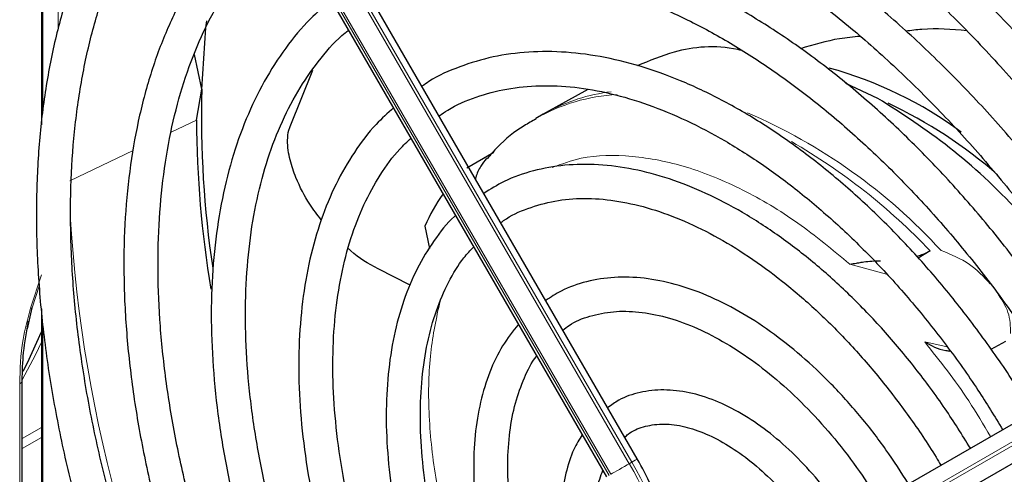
# Paper-space layout 'Blatt2' of a CAD drawing. Header units: millimetres. Extents: x 5 to 418, y 2 to 292.
# Tile 54 of 77: x 122.79 to 134.33, y 212.12 to 217.45. Entities that reach past the tile are written whole.
import ezdxf

# ---------------------------------------------------------------- set-up
doc = ezdxf.new("R2010")
doc.units = ezdxf.units.MM

psp = doc.layouts.new('Blatt2')

# ---------------------------------------------------------------- linework, layer by layer
at = {"color": 7, "linetype": 'Continuous', "lineweight": 25}
for p, q in [((123.044, 222.815), (123.044, 216.22)), ((130.03, 212.297), (125.234, 220.603)), ((124.874, 220.396), (129.67, 212.089)), ((124.923, 216.636), (124.837, 217.043)), ((131.236, 217.101), (131.228, 217.096)), ((125.959, 216.199), (126.224, 216.86)), ((132.851, 216.529), (132.474, 216.704)), ((124.862, 216.274), (124.923, 216.636)), ((129.45, 216.631), (128.962, 216.364)), ((128.925, 216.343), (128.84, 216.294)), ((128.962, 216.364), (128.925, 216.343)), ((128.033, 215.715), (128.349, 215.899)), ((127.538, 215.03), (127.592, 214.766)), ((133.462, 214.741), (133.324, 214.655)), ((127.368, 214.335), (126.99, 214.528)), ((122.879, 213.826), (122.935, 214.07)), ((123.044, 214.06), (123.044, 206.712)), ((131.778, 211.179), (136.574, 213.948)), ((134.178, 213.584), (134.352, 213.679)), ((132.006, 210.849), (136.802, 213.618)), ((122.818, 207.414), (122.818, 213.219))]:
    psp.add_line(p, q, dxfattribs=at)
at = {"color": 7, "linetype": 'Continuous', "lineweight": 18}
for p, q in [((123.062, 222.795), (123.062, 216.406)), ((129.936, 212.242), (125.14, 220.549)), ((125.168, 220.565), (129.964, 212.259)), ((129.698, 212.105), (124.902, 220.412)), ((124.922, 220.424), (129.718, 212.117)), ((123.24, 217.333), (123.24, 218.967)), ((124.566, 216.132), (124.862, 216.274)), ((123.375, 215.56), (124.12, 215.918)), ((132.952, 214.467), (132.521, 214.583)), ((123.044, 214.459), (122.915, 214.066)), ((122.935, 214.07), (123.018, 214.324)), ((123.062, 213.882), (123.062, 206.723)), ((136.537, 213.719), (131.741, 210.949)), ((131.761, 210.915), (136.557, 213.684)), ((136.774, 213.602), (131.978, 210.832)), ((133.399, 213.67), (133.664, 213.614)), ((122.789, 213.178), (122.789, 207.373)), ((122.818, 212.536), (123.044, 212.667)), ((123.044, 212.551), (122.818, 212.421)), ((129.964, 212.259), (129.936, 212.242))]:
    psp.add_line(p, q, dxfattribs=at)
at = {"color": 7, "linetype": 'Continuous', "lineweight": 25, "flags": 128}
for points in [[(124.923, 216.636), (124.973, 217.358), (124.982, 217.44)], [(122.83, 213.327), (122.881, 213.427), (123.044, 213.789)]]:
    psp.add_lwpolyline(points, dxfattribs=at)
at = {"color": 7, "linetype": 'Continuous', "lineweight": 18, "flags": 128}
for points in [[(123.044, 213.667), (122.974, 213.518), (122.817, 213.225)], [(129.964, 212.259), (129.987, 212.272), (130.006, 212.283), (130.019, 212.291), (130.027, 212.295), (130.03, 212.297)], [(129.718, 212.117), (129.738, 212.129), (129.762, 212.142), (129.79, 212.158), (129.819, 212.175), (129.85, 212.193), (129.88, 212.21), (129.909, 212.227), (129.936, 212.242)]]:
    psp.add_lwpolyline(points, dxfattribs=at)
at = {"color": 7, "linetype": 'Continuous', "lineweight": 25}
for centre, radius, start, end in [((131.05, 212.384), 4.665, 53.4492, 74.7008), ((136.939, 216.32), 12.02, 178.4967, 188.5277), ((130.595, 211.444), 5.56, 48.8484, 64.7092), ((137.379, 216.33), 12.517, 180.2567, 189.3734), ((129.988, 213.892), 2.702, 145.8395, 155.0841)]:
    psp.add_arc(centre, radius, start, end, dxfattribs=at)
at = {"color": 7, "linetype": 'Continuous', "lineweight": 18}
for centre, radius, start, end in [((129.918, 214.391), 2.187, 93.2506, 119.5171), ((129.982, 214.494), 2.129, 96.9623, 118.5981), ((128.715, 210.298), 6.598, 42.3553, 66.7273), ((128.235, 209.78), 7.206, 43.5031, 60.0024), ((139.811, 216.112), 16.456, 183.3097, 208.5112), ((122.769, 213.223), 0.0492, 293.6521, 355.4711), ((126.903, 210.425), 3.535, 3.8459, 30.9445), ((126.932, 210.441), 3.535, 3.8459, 30.9445)]:
    psp.add_arc(centre, radius, start, end, dxfattribs=at)
at = {"color": 7, "linetype": 'Continuous', "lineweight": 25}
for points, knots in [([(136.833, 214.098), (136.749, 214.241), (136.522, 214.628), (136.117, 215.237), (135.625, 215.922), (135.108, 216.576), (134.568, 217.198), (134.01, 217.783), (133.436, 218.328), (132.849, 218.832), (132.252, 219.289), (131.649, 219.699), (131.042, 220.058), (130.435, 220.365), (129.832, 220.618), (129.234, 220.815), (128.647, 220.954), (128.073, 221.036), (127.516, 221.058), (126.979, 221.022), (126.466, 220.928), (125.98, 220.773), (125.6, 220.609), (125.395, 220.477), (125.331, 220.436)], [0, 0, 0, 0, 0.027836, 0.075404, 0.122977, 0.170555, 0.218143, 0.265742, 0.313355, 0.360985, 0.408634, 0.456301, 0.503986, 0.551687, 0.599395, 0.647094, 0.694763, 0.742373, 0.789887, 0.837268, 0.884487, 0.931535, 0.978434, 1, 1, 1, 1]), ([(125.531, 220.089), (125.587, 220.127), (125.777, 220.25), (126.131, 220.403), (126.591, 220.547), (127.079, 220.631), (127.59, 220.659), (128.12, 220.629), (128.668, 220.542), (129.23, 220.399), (129.802, 220.201), (130.383, 219.947), (130.969, 219.641), (131.555, 219.283), (132.14, 218.875), (132.719, 218.42), (133.29, 217.92), (133.848, 217.378), (134.391, 216.797), (134.915, 216.18), (135.418, 215.531), (135.895, 214.852), (136.252, 214.306), (136.439, 213.981), (136.487, 213.898)], [0, 0, 0, 0, 0.02099, 0.069851, 0.118688, 0.167389, 0.215899, 0.264215, 0.312366, 0.360395, 0.408346, 0.456251, 0.504137, 0.552018, 0.599903, 0.6478, 0.695711, 0.743637, 0.791578, 0.839533, 0.887498, 0.935471, 0.983451, 1, 1, 1, 1]), ([(124.986, 220.201), (124.893, 220.128), (124.667, 219.954), (124.349, 219.616), (124.03, 219.2), (123.752, 218.734), (123.513, 218.223), (123.318, 217.669), (123.166, 217.076), (123.058, 216.447), (122.995, 215.785), (122.977, 215.095), (123.005, 214.38), (123.078, 213.644), (123.196, 212.891), (123.357, 212.126), (123.561, 211.353), (123.807, 210.575), (124.094, 209.798), (124.418, 209.025), (124.782, 208.262), (125.059, 207.721), (125.224, 207.441), (125.244, 207.406)], [0, 0, 0, 0, 0.035046, 0.084759, 0.134587, 0.184575, 0.234734, 0.285047, 0.335482, 0.386002, 0.436574, 0.487171, 0.537775, 0.588371, 0.638955, 0.689525, 0.740079, 0.79062, 0.841149, 0.891668, 0.94218, 0.992687, 1, 1, 1, 1]), ([(125.591, 207.606), (125.48, 207.806), (125.233, 208.25), (124.891, 208.954), (124.56, 209.711), (124.267, 210.473), (124.014, 211.235), (123.802, 211.994), (123.632, 212.744), (123.504, 213.482), (123.421, 214.202), (123.381, 214.902), (123.385, 215.576), (123.433, 216.221), (123.525, 216.834), (123.659, 217.41), (123.835, 217.947), (124.052, 218.442), (124.307, 218.893), (124.602, 219.295), (124.895, 219.618), (125.103, 219.783), (125.188, 219.851)], [0, 0, 0, 0, 0.042136, 0.093403, 0.144665, 0.195918, 0.24716, 0.298386, 0.349596, 0.400786, 0.451955, 0.503102, 0.554231, 0.605345, 0.656454, 0.707569, 0.758714, 0.80992, 0.861231, 0.912695, 0.964359, 1, 1, 1, 1]), ([(136.108, 213.679), (136.021, 213.826), (135.799, 214.201), (135.408, 214.78), (134.943, 215.414), (134.452, 216.016), (133.941, 216.584), (133.411, 217.114), (132.868, 217.604), (132.313, 218.049), (131.75, 218.447), (131.183, 218.796), (130.615, 219.092), (130.049, 219.334), (129.49, 219.521), (128.94, 219.65), (128.403, 219.721), (127.884, 219.733), (127.386, 219.685), (126.911, 219.581), (126.468, 219.412), (126.181, 219.279), (126.053, 219.187), (126.052, 219.187)], [0, 0, 0, 0, 0.032875, 0.083822, 0.134775, 0.185738, 0.236713, 0.287705, 0.338718, 0.389753, 0.440814, 0.491899, 0.543005, 0.594125, 0.645237, 0.696311, 0.747305, 0.798171, 0.848856, 0.899324, 0.949573, 0.99965, 1, 1, 1, 1]), ([(126.256, 218.833), (126.324, 218.877), (126.515, 219), (126.864, 219.142), (127.298, 219.264), (127.759, 219.325), (128.241, 219.33), (128.743, 219.278), (129.259, 219.169), (129.789, 219.004), (130.327, 218.784), (130.872, 218.511), (131.418, 218.186), (131.963, 217.811), (132.503, 217.388), (133.034, 216.92), (133.552, 216.411), (134.055, 215.863), (134.539, 215.28), (135, 214.665), (135.411, 214.065), (135.654, 213.661), (135.763, 213.48)], [0, 0, 0, 0, 0.02882, 0.081368, 0.133858, 0.186143, 0.238166, 0.289941, 0.341521, 0.392971, 0.444344, 0.49568, 0.547008, 0.598338, 0.649681, 0.701044, 0.752426, 0.803828, 0.855246, 0.906678, 0.95812, 1, 1, 1, 1]), ([(125.712, 218.944), (125.699, 218.935), (125.558, 218.835), (125.321, 218.596), (125.008, 218.225), (124.737, 217.8), (124.506, 217.331), (124.317, 216.818), (124.172, 216.266), (124.071, 215.677), (124.015, 215.056), (124.004, 214.407), (124.039, 213.733), (124.119, 213.04), (124.243, 212.332), (124.411, 211.613), (124.621, 210.888), (124.873, 210.161), (125.163, 209.436), (125.493, 208.72), (125.764, 208.181), (125.934, 207.889), (125.971, 207.825)], [0, 0, 0, 0, 0.005507, 0.059059, 0.112718, 0.166568, 0.22064, 0.274924, 0.329377, 0.383948, 0.438591, 0.493268, 0.547952, 0.602625, 0.657281, 0.711917, 0.766534, 0.821135, 0.875721, 0.930297, 0.984866, 1, 1, 1, 1]), ([(126.318, 208.025), (126.253, 208.139), (126.059, 208.479), (125.773, 209.061), (125.459, 209.765), (125.184, 210.475), (124.948, 211.186), (124.753, 211.892), (124.6, 212.59), (124.491, 213.274), (124.425, 213.939), (124.403, 214.583), (124.425, 215.199), (124.49, 215.784), (124.598, 216.335), (124.748, 216.847), (124.939, 217.318), (125.169, 217.745), (125.438, 218.124), (125.688, 218.407), (125.859, 218.543), (125.917, 218.589)], [0, 0, 0, 0, 0.028011, 0.083582, 0.139147, 0.1947, 0.250238, 0.305756, 0.361251, 0.416719, 0.472159, 0.52757, 0.582957, 0.638329, 0.6937, 0.749093, 0.80455, 0.860127, 0.915892, 0.971916, 1, 1, 1, 1]), ([(135.385, 213.261), (135.276, 213.441), (135.04, 213.83), (134.641, 214.401), (134.2, 214.974), (133.735, 215.515), (133.252, 216.019), (132.752, 216.484), (132.241, 216.905), (131.72, 217.279), (131.195, 217.605), (130.669, 217.878), (130.145, 218.096), (129.627, 218.259), (129.12, 218.363), (128.628, 218.409), (128.154, 218.396), (127.702, 218.324), (127.279, 218.19), (126.97, 218.056), (126.815, 217.949), (126.78, 217.925)], [0, 0, 0, 0, 0.047335, 0.102503, 0.157679, 0.212871, 0.268083, 0.323322, 0.378591, 0.433894, 0.489232, 0.544601, 0.599988, 0.65536, 0.710671, 0.765857, 0.820841, 0.875554, 0.929964, 0.984107, 1, 1, 1, 1]), ([(126.979, 217.58), (127.076, 217.638), (127.287, 217.766), (127.652, 217.896), (128.061, 217.983), (128.496, 218.011), (128.951, 217.983), (129.422, 217.897), (129.907, 217.756), (130.401, 217.56), (130.902, 217.31), (131.404, 217.008), (131.906, 216.657), (132.401, 216.259), (132.887, 215.816), (133.36, 215.332), (133.815, 214.812), (134.251, 214.258), (134.658, 213.674), (134.922, 213.273), (135.04, 213.063), (135.04, 213.062)], [0, 0, 0, 0, 0.047732, 0.104951, 0.162001, 0.218715, 0.275061, 0.331102, 0.386935, 0.442647, 0.498302, 0.553942, 0.609585, 0.665249, 0.720938, 0.776655, 0.832397, 0.88816, 0.943939, 0.999729, 1, 1, 1, 1]), ([(126.442, 217.68), (126.359, 217.61), (126.164, 217.444), (125.902, 217.124), (125.649, 216.733), (125.438, 216.294), (125.269, 215.813), (125.144, 215.293), (125.064, 214.738), (125.029, 214.152), (125.04, 213.539), (125.096, 212.905), (125.197, 212.254), (125.342, 211.591), (125.529, 210.92), (125.758, 210.248), (126.026, 209.577), (126.334, 208.916), (126.559, 208.47), (126.688, 208.251), (126.693, 208.242)], [0, 0, 0, 0, 0.0435687, 0.1021638, 0.161004, 0.2201469, 0.2795778, 0.3392358, 0.3990461, 0.4589413, 0.5188712, 0.5787975, 0.6387041, 0.6985849, 0.7584393, 0.8182697, 0.8780804, 0.9378767, 0.9976643, 1, 1, 1, 1]), ([(127.042, 208.444), (127.013, 208.492), (126.865, 208.748), (126.627, 209.227), (126.334, 209.875), (126.081, 210.529), (125.867, 211.184), (125.695, 211.834), (125.564, 212.473), (125.477, 213.098), (125.433, 213.702), (125.434, 214.282), (125.478, 214.832), (125.564, 215.349), (125.693, 215.828), (125.862, 216.266), (126.07, 216.661), (126.319, 217.005), (126.512, 217.228), (126.631, 217.32), (126.644, 217.33)], [0, 0, 0, 0, 0.01444, 0.075617, 0.136785, 0.197937, 0.259068, 0.32017, 0.381239, 0.442268, 0.503257, 0.564207, 0.625127, 0.686037, 0.746963, 0.807957, 0.869101, 0.930499, 0.992258, 1, 1, 1, 1]), ([(132.643, 217.256), (132.562, 217.248), (132.325, 217.227), (132.094, 217.157), (131.942, 217.111)], [0, 0, 0, 0, 0.341325, 1, 1, 1, 1]), ([(133.892, 217.322), (133.716, 217.337), (133.475, 217.357), (133.24, 217.325), (133.177, 217.317)], [0, 0, 0, 0, 0.730031, 1, 1, 1, 1]), ([(131.255, 217.09), (131.239, 217.094), (130.953, 217.16), (130.525, 217.118), (130.171, 216.97), (130.03, 216.911)], [0, 0, 0, 0, 0.034713, 0.614228, 1, 1, 1, 1]), ([(134.658, 212.842), (134.629, 212.893), (134.488, 213.137), (134.206, 213.555), (133.813, 214.088), (133.394, 214.589), (132.956, 215.055), (132.501, 215.481), (132.034, 215.863), (131.559, 216.199), (131.078, 216.485), (130.597, 216.719), (130.12, 216.897), (129.651, 217.017), (129.194, 217.079), (128.755, 217.081), (128.336, 217.025), (127.946, 216.906), (127.668, 216.786), (127.532, 216.689), (127.505, 216.67)], [0, 0, 0, 0, 0.0159769, 0.076619, 0.137271, 0.197942, 0.2586412, 0.3193773, 0.3801581, 0.4409891, 0.5018709, 0.5627956, 0.6237359, 0.6846297, 0.74539, 0.8059018, 0.8660482, 0.9257629, 0.9850862, 1, 1, 1, 1]), ([(127.706, 216.322), (127.739, 216.346), (127.872, 216.44), (128.136, 216.55), (128.496, 216.648), (128.883, 216.686), (129.292, 216.668), (129.717, 216.593), (130.156, 216.462), (130.604, 216.277), (131.058, 216.038), (131.513, 215.748), (131.965, 215.409), (132.409, 215.025), (132.842, 214.599), (133.259, 214.134), (133.655, 213.635), (134.01, 213.138), (134.218, 212.798), (134.313, 212.642)], [0, 0, 0, 0, 0.0213, 0.084609, 0.147915, 0.210788, 0.273103, 0.334941, 0.396461, 0.457805, 0.519077, 0.580333, 0.641603, 0.702907, 0.764251, 0.825634, 0.887048, 0.948488, 1, 1, 1, 1]), ([(135.203, 214.357), (134.971, 214.647), (134.497, 215.241), (133.694, 215.985), (133.132, 216.348), (132.851, 216.529)], [0, 0, 0, 0, 0.322443, 0.661221, 1, 1, 1, 1]), ([(127.173, 216.418), (127.103, 216.355), (126.933, 216.202), (126.707, 215.901), (126.49, 215.527), (126.316, 215.107), (126.184, 214.647), (126.098, 214.149), (126.057, 213.62), (126.061, 213.063), (126.111, 212.485), (126.206, 211.89), (126.345, 211.284), (126.527, 210.671), (126.748, 210.058), (127.011, 209.451), (127.237, 208.984), (127.385, 208.726), (127.421, 208.663)], [0, 0, 0, 0, 0.04566, 0.110921, 0.176561, 0.24264, 0.309108, 0.375855, 0.442766, 0.509749, 0.576738, 0.643701, 0.710626, 0.777513, 0.844367, 0.911195, 0.978006, 1, 1, 1, 1]), ([(128.843, 216.287), (128.796, 216.261), (128.632, 216.172), (128.437, 216.016), (128.309, 215.867), (128.269, 215.821)], [0, 0, 0, 0, 0.220093, 0.756421, 1, 1, 1, 1]), ([(126.325, 215.105), (126.278, 215.164), (126.164, 215.311), (126.042, 215.549), (125.953, 215.802), (125.922, 215.995), (125.936, 216.132), (125.954, 216.184), (125.959, 216.199)], [0, 0, 0, 0, 0.207542, 0.514872, 0.69557, 0.877586, 0.966461, 1, 1, 1, 1]), ([(127.765, 208.861), (127.761, 208.867), (127.648, 209.059), (127.453, 209.454), (127.187, 210.041), (126.961, 210.635), (126.775, 211.228), (126.63, 211.815), (126.528, 212.389), (126.469, 212.946), (126.454, 213.479), (126.482, 213.985), (126.553, 214.458), (126.666, 214.893), (126.819, 215.288), (127.012, 215.636), (127.198, 215.895), (127.332, 216.019), (127.377, 216.06)], [0, 0, 0, 0, 0.002079, 0.070996, 0.1399, 0.208781, 0.277628, 0.346429, 0.415177, 0.483863, 0.552488, 0.62106, 0.689605, 0.758159, 0.826801, 0.895661, 0.964912, 1, 1, 1, 1]), ([(128.263, 215.826), (128.239, 215.796), (128.188, 215.73), (128.146, 215.643), (128.133, 215.589), (128.132, 215.584)], [0, 0, 0, 0, 0.428379, 0.939585, 1, 1, 1, 1]), ([(133.935, 212.424), (133.838, 212.58), (133.635, 212.904), (133.292, 213.367), (132.919, 213.814), (132.524, 214.224), (132.115, 214.594), (131.693, 214.919), (131.265, 215.197), (130.834, 215.422), (130.405, 215.592), (129.982, 215.706), (129.572, 215.759), (129.179, 215.754), (128.809, 215.686), (128.489, 215.576), (128.308, 215.463), (128.23, 215.414)], [0, 0, 0, 0, 0.0628584, 0.1310376, 0.1992459, 0.2674999, 0.3358152, 0.4042053, 0.4726781, 0.5412294, 0.6098315, 0.6783849, 0.7467448, 0.8147108, 0.8820855, 0.9487891, 1, 1, 1, 1]), ([(128.429, 215.069), (128.44, 215.077), (128.535, 215.152), (128.744, 215.242), (129.057, 215.334), (129.4, 215.364), (129.763, 215.337), (130.142, 215.254), (130.533, 215.116), (130.932, 214.925), (131.334, 214.681), (131.734, 214.388), (132.127, 214.05), (132.508, 213.669), (132.874, 213.251), (133.216, 212.799), (133.455, 212.453), (133.569, 212.255), (133.587, 212.223)], [0, 0, 0, 0, 0.009214, 0.081011, 0.153071, 0.224451, 0.2949, 0.364606, 0.433868, 0.502926, 0.57193, 0.640938, 0.709995, 0.779115, 0.848296, 0.917527, 0.986793, 1, 1, 1, 1]), ([(127.9, 215.153), (127.895, 215.149), (127.798, 215.068), (127.643, 214.862), (127.441, 214.537), (127.285, 214.161), (127.171, 213.746), (127.102, 213.295), (127.078, 212.813), (127.101, 212.306), (127.169, 211.779), (127.281, 211.24), (127.437, 210.694), (127.634, 210.147), (127.866, 209.605), (128.051, 209.254), (128.143, 209.08)], [0, 0, 0, 0, 0.004033, 0.07871, 0.15389, 0.229752, 0.306249, 0.383198, 0.460397, 0.537693, 0.614972, 0.6922, 0.769368, 0.846482, 0.923554, 1, 1, 1, 1]), ([(126.99, 214.528), (126.877, 214.588), (126.753, 214.655), (126.651, 214.758), (126.642, 214.767)], [0, 0, 0, 0, 0.910563, 1, 1, 1, 1]), ([(128.491, 209.28), (128.409, 209.434), (128.238, 209.757), (128.018, 210.263), (127.826, 210.789), (127.676, 211.312), (127.567, 211.826), (127.501, 212.324), (127.479, 212.8), (127.5, 213.249), (127.563, 213.664), (127.667, 214.042), (127.812, 214.375), (127.96, 214.626), (128.072, 214.746), (128.112, 214.788)], [0, 0, 0, 0, 0.072943, 0.153521, 0.234056, 0.314528, 0.394918, 0.475208, 0.555393, 0.63548, 0.715511, 0.795552, 0.875749, 0.95636, 1, 1, 1, 1]), ([(133.303, 214.676), (133.325, 214.682), (133.384, 214.699), (133.432, 214.725), (133.462, 214.741)], [0, 0, 0, 0, 0.362002, 1, 1, 1, 1]), ([(132.521, 214.583), (132.547, 214.587), (132.588, 214.594), (132.646, 214.604), (132.733, 214.618), (132.812, 214.622), (132.879, 214.624)], [0, 0, 0, 0, 0.259429, 0.424806, 0.511815, 1, 1, 1, 1]), ([(133.209, 212.005), (133.123, 212.141), (132.944, 212.42), (132.639, 212.813), (132.306, 213.182), (131.956, 213.513), (131.592, 213.799), (131.221, 214.038), (130.846, 214.225), (130.474, 214.355), (130.11, 214.427), (129.761, 214.438), (129.434, 214.386), (129.162, 214.293), (129.015, 214.195), (128.956, 214.156)], [0, 0, 0, 0, 0.074384, 0.153857, 0.233394, 0.313032, 0.392803, 0.472727, 0.552799, 0.632945, 0.712925, 0.792378, 0.870881, 0.948205, 1, 1, 1, 1]), ([(129.157, 213.809), (129.181, 213.828), (129.274, 213.903), (129.47, 213.979), (129.743, 214.035), (130.043, 214.031), (130.361, 213.971), (130.691, 213.855), (131.029, 213.686), (131.369, 213.467), (131.706, 213.199), (132.035, 212.888), (132.347, 212.537), (132.627, 212.175), (132.788, 211.921), (132.862, 211.804)], [0, 0, 0, 0, 0.0289718, 0.1142789, 0.1997976, 0.2836232, 0.3657637, 0.4469139, 0.5276542, 0.6083059, 0.6889878, 0.7697749, 0.8506782, 0.9316791, 1, 1, 1, 1]), ([(122.818, 213.219), (122.821, 213.327), (122.826, 213.551), (122.87, 213.791), (122.893, 213.916)], [0, 0, 0, 0, 0.481187, 1, 1, 1, 1]), ([(128.636, 213.88), (128.571, 213.797), (128.44, 213.629), (128.293, 213.32), (128.184, 212.969), (128.121, 212.58), (128.104, 212.161), (128.133, 211.718), (128.207, 211.258), (128.326, 210.787), (128.487, 210.315), (128.668, 209.882), (128.81, 209.616), (128.872, 209.5)], [0, 0, 0, 0, 0.087458, 0.178657, 0.271088, 0.364497, 0.458466, 0.552645, 0.646789, 0.740833, 0.834772, 0.928628, 1, 1, 1, 1]), ([(133.399, 213.67), (133.475, 213.628), (133.565, 213.579), (133.676, 213.566), (133.692, 213.564)], [0, 0, 0, 0, 0.861248, 1, 1, 1, 1]), ([(129.217, 209.7), (129.15, 209.829), (129.007, 210.103), (128.832, 210.534), (128.687, 210.98), (128.583, 211.42), (128.522, 211.845), (128.504, 212.248), (128.529, 212.621), (128.594, 212.96), (128.702, 213.252), (128.79, 213.434), (128.85, 213.504), (128.851, 213.506)], [0, 0, 0, 0, 0.090298, 0.19153, 0.29266, 0.393638, 0.494422, 0.594988, 0.69535, 0.795611, 0.895939, 0.99677, 1, 1, 1, 1]), ([(132.48, 211.584), (132.443, 211.643), (132.334, 211.82), (132.12, 212.089), (131.846, 212.381), (131.554, 212.632), (131.252, 212.836), (130.944, 212.989), (130.638, 213.084), (130.34, 213.118), (130.061, 213.086), (129.838, 213.013), (129.724, 212.929), (129.682, 212.898)], [0, 0, 0, 0, 0.04971, 0.148978, 0.248408, 0.348108, 0.448168, 0.548614, 0.64925, 0.749315, 0.847677, 0.943478, 1, 1, 1, 1]), ([(129.883, 212.551), (129.896, 212.564), (129.958, 212.624), (130.098, 212.68), (130.308, 212.717), (130.548, 212.692), (130.802, 212.613), (131.065, 212.481), (131.331, 212.299), (131.592, 212.07), (131.839, 211.8), (132.022, 211.568), (132.111, 211.421), (132.134, 211.384)], [0, 0, 0, 0, 0.029258, 0.138407, 0.250078, 0.356664, 0.459361, 0.560618, 0.661623, 0.762745, 0.864149, 0.965811, 1, 1, 1, 1]), ([(129.385, 212.582), (129.35, 212.526), (129.267, 212.391), (129.186, 212.131), (129.136, 211.814), (129.133, 211.465), (129.178, 211.096), (129.266, 210.715), (129.401, 210.333), (129.514, 210.064), (129.59, 209.931), (129.597, 209.919)], [0, 0, 0, 0, 0.088797, 0.21354, 0.340937, 0.469926, 0.599428, 0.728789, 0.857907, 0.986829, 1, 1, 1, 1]), ([(130.399, 211.412), (130.38, 211.484), (130.328, 211.675), (130.204, 211.975), (130.086, 212.193), (130.03, 212.297)], [0, 0, 0, 0, 0.241522, 0.639043, 1, 1, 1, 1]), ([(129.916, 210.173), (129.868, 210.275), (129.764, 210.493), (129.65, 210.832), (129.57, 211.176), (129.532, 211.504), (129.539, 211.802), (129.571, 212.026), (129.613, 212.131), (129.626, 212.164)], [0, 0, 0, 0, 0.140593, 0.298994, 0.456939, 0.614254, 0.770852, 0.926891, 1, 1, 1, 1])]:
    psp.add_open_spline(points, degree=3, knots=knots, dxfattribs=at)
at = {"color": 7, "linetype": 'Continuous', "lineweight": 18}
for points, knots in [([(132.521, 214.583), (132.319, 214.751), (131.906, 215.094), (131.258, 215.476), (130.6, 215.747), (129.962, 215.869), (129.428, 215.864), (129.142, 215.758), (129.031, 215.716)], [0, 0, 0, 0, 0.166955, 0.341, 0.520114, 0.701876, 0.883637, 1, 1, 1, 1]), ([(134.167, 214.354), (134.09, 214.436), (133.93, 214.607), (133.707, 214.697), (133.591, 214.744)], [0, 0, 0, 0, 0.4785759, 1, 1, 1, 1]), ([(134.406, 213.768), (134.404, 213.853), (134.4, 214.021), (134.298, 214.174), (134.247, 214.251)], [0, 0, 0, 0, 0.500319, 1, 1, 1, 1]), ([(127.717, 214.15), (127.674, 213.952), (127.588, 213.55), (127.573, 212.849), (127.65, 212.085), (127.83, 211.275), (128.11, 210.455), (128.386, 209.811), (128.589, 209.461), (128.643, 209.368)], [0, 0, 0, 0, 0.148966, 0.303593, 0.46224, 0.622975, 0.783711, 0.942358, 1, 1, 1, 1]), ([(122.915, 214.066), (122.882, 213.943), (122.801, 213.633), (122.793, 213.349), (122.789, 213.178)], [0, 0, 0, 0, 0.39819, 1, 1, 1, 1]), ([(122.935, 214.07), (122.933, 214.068), (122.929, 214.066), (122.919, 214.066), (122.915, 214.066)], [0, 0, 0, 0, 0.483164, 1, 1, 1, 1]), ([(134.171, 212.56), (134.088, 212.701), (133.857, 213.095), (133.578, 213.445), (133.399, 213.67)], [0, 0, 0, 0, 0.358174, 1, 1, 1, 1])]:
    psp.add_open_spline(points, degree=3, knots=knots, dxfattribs=at)

doc.saveas('drawing.dxf')
